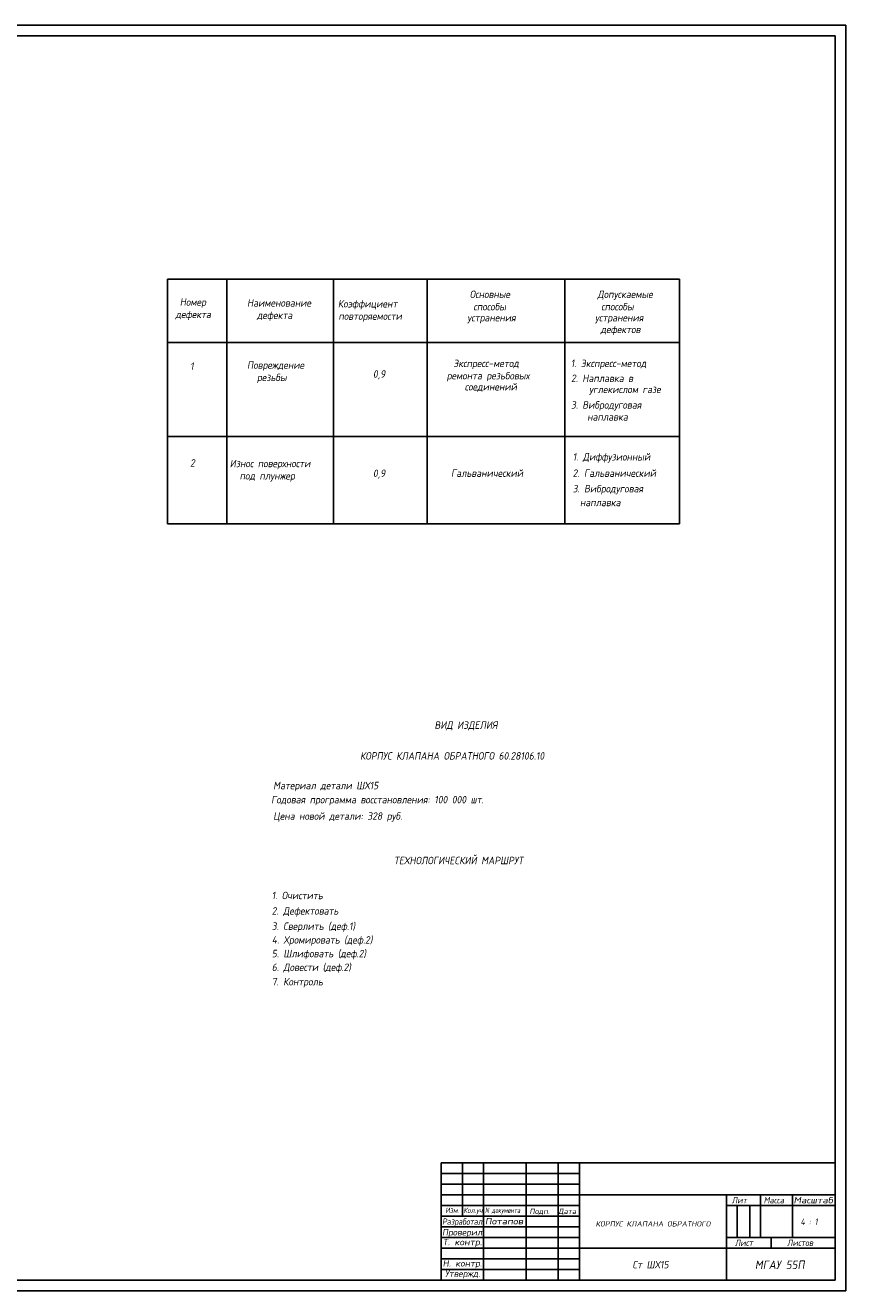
# Model space of a CAD drawing. Header units: millimetres. Extents: x 50 to 891, y 132 to 726.
# Tile 2 of 2: x 506 to 891, y 132 to 726. Entities that reach past the tile are written whole.
import ezdxf
from ezdxf.enums import TextEntityAlignment as Align

# ---------------------------------------------------------------- set-up
doc = ezdxf.new("R2010")
doc.units = ezdxf.units.MM
for name, color, linetype in [('РАЗМЕР', 2, 'Continuous'), ('ТЕКСТ', 4, 'Continuous'), ('ТОНКАЯ', 2, 'Continuous')]:
    doc.layers.add(name, color=color, linetype=linetype)
doc.styles.add('НАКЛОННЫЙ', font='romans.shx', dxfattribs={"width": 0.9, "oblique": 10})

msp = doc.modelspace()

# ---------------------------------------------------------------- linework, layer by layer
for p, q in [((572.39, 606.94), (572.39, 492.18)), ((572.39, 606.94), (812.81, 606.94)), ((600.21, 606.94), (600.21, 492.18)), ((650.21, 606.94), (650.21, 492.18)), ((694.26, 606.94), (694.26, 492.18)), ((758.89, 606.94), (758.89, 492.18)), ((812.81, 606.94), (812.81, 492.18)), ((812.81, 577.26), (572.39, 577.26)), ((812.81, 533.08), (572.39, 533.08)), ((812.81, 492.18), (572.39, 492.18))]:
    msp.add_line(p, q)
at = {"color": 4}
for p, q in [((700.79, 192.15), (885.79, 192.15)), ((700.79, 137.15), (700.79, 192.15)), ((720.79, 137.15), (720.79, 192.15)), ((740.79, 137.15), (740.79, 192.15)), ((755.79, 137.15), (755.79, 192.15)), ((765.79, 137.15), (765.79, 192.15)), ((885.79, 137.15), (885.79, 192.15)), ((765.79, 177.15), (885.79, 177.15)), ((834.79, 137.15), (834.79, 177.15)), ((850.79, 157.15), (850.79, 177.15)), ((865.79, 157.15), (865.79, 177.15)), ((834.79, 172.15), (885.79, 172.15)), ((839.79, 157.15), (839.79, 172.15)), ((845.79, 157.15), (845.79, 172.15)), ((834.79, 157.15), (885.79, 157.15)), ((855.79, 157.15), (855.79, 152.15)), ((765.79, 152.15), (885.79, 152.15)), ((885.79, 137.15), (700.79, 137.15))]:
    msp.add_line(p, q, dxfattribs=at)
at = {"layer": 'ТОНКАЯ', "color": 2}
for p, q in [((49.79, 726.15), (890.79, 726.15)), ((890.79, 726.15), (890.79, 132.15)), ((49.79, 132.15), (890.79, 132.15))]:
    msp.add_line(p, q, dxfattribs=at)
at = {"layer": 'ТОНКАЯ', "color": 4}
for p, q in [((69.79, 721.15), (885.79, 721.15)), ((885.79, 721.15), (885.79, 137.15)), ((69.79, 137.15), (885.79, 137.15))]:
    msp.add_line(p, q, dxfattribs=at)
at = {"layer": 'ТОНКАЯ'}
for p, q in [((710.79, 167.15), (710.79, 192.15)), ((700.79, 187.15), (765.79, 187.15)), ((700.79, 182.15), (765.79, 182.15)), ((700.79, 177.15), (765.79, 177.15)), ((700.79, 172.15), (765.79, 172.15)), ((700.79, 167.15), (765.79, 167.15)), ((700.79, 162.15), (765.79, 162.15)), ((700.79, 157.15), (765.79, 157.15)), ((700.79, 152.15), (765.79, 152.15)), ((700.79, 147.15), (765.79, 147.15)), ((700.79, 142.15), (765.79, 142.15))]:
    msp.add_line(p, q, dxfattribs=at)

# ---------------------------------------------------------------- texts
at = {"layer": 'РАЗМЕР', "color": 4, "style": 'НАКЛОННЫЙ', "oblique": 10}
for s, width, p, p2 in [('Разработал', 0.67969, (701.27, 163.07), (720.11, 163.07)), ('Проверил', 0.861829, (701.27, 158.07), (720.11, 158.07)), ('Потапов', 0.864406, (721.39, 163.24), (739.3, 163.24)), ('Т. контр.', 0.841148, (701.51, 153.48), (720.02, 153.48)), ('Н. контр.', 0.809605, (701.51, 143.48), (720.02, 143.48)), ('Утвержд.', 0.787371, (702.63, 138.66), (719.16, 138.66))]:
    msp.add_text(s, height=3, dxfattribs=dict(at, width=width)).set_placement(p, p2, align=Align.FIT)
at = {"layer": 'РАЗМЕР', "color": 4, "style": 'НАКЛОННЫЙ', "oblique": 10, "width": 0.9}
for s, height, p in [('КОРПУС КЛАПАНА ОБРАТНОГО', 2.5, (773.33, 162.28)), ('Ст ШХ15', 3.5, (790.68, 142.6))]:
    msp.add_text(s, height=height, dxfattribs=at).set_placement(p)
at = {"layer": 'ТЕКСТ', "style": 'НАКЛОННЫЙ', "oblique": 10, "width": 0.9}
for s, height, p in [('Лит', 3, (837.33, 173.15)), ('Масса', 3, (852.29, 173.15)), ('Подп.', 2.5, (742.29, 168.15)), ('Дата', 2.5, (755.79, 168.15)), ('Лист', 3, (838.79, 153.15)), ('Листов', 3, (863.29, 153.15)), ('МГАУ 55П', 4, (848.15, 142.31))]:
    msp.add_text(s, height=height, dxfattribs=at).set_placement(p)
at = {"layer": 'ТЕКСТ', "style": 'НАКЛОННЫЙ', "oblique": 10}
for s, height, width, p, p2 in [('Масштаб', 3, 0.840909, (866.29, 173.15), (884.79, 173.15)), ('Изм.', 2.5, 0.853125, (702.79, 168.65), (709.29, 168.65)), ('Кол.уч', 2.5, 0.763636, (711.29, 168.65), (720.29, 168.65)), ('N документа', 2.5, 0.638457, (721.44, 168.65), (737.94, 168.65))]:
    msp.add_text(s, height=height, dxfattribs=dict(at, width=width)).set_placement(p, p2, align=Align.FIT)
at = {"layer": 'ТОНКАЯ', "color": 4, "style": 'НАКЛОННЫЙ', "oblique": 10, "width": 0.9}
for s, p in [('Основные', (714.26, 598.14)), ('Допускаемые', (774.23, 598.14)), ('Номер', (578.09, 594.49)), ('Наименование', (609.67, 594.09)), ('Коэффициент', (652.32, 593.68)), ('способы', (716, 592.35)), ('способы', (775.97, 592.35)), ('дефекта', (576.07, 588.7)), ('дефекта', (614.31, 588.3)), ('повторяемости', (652.61, 587.89)), ('устранения', (713.1, 587.14)), ('устранения', (773.07, 587.14)), ('дефектов', (775.68, 581.64)), ('1', (582.96, 564.38)), ('Повреждение', (609.67, 564.9)), ('Экспресс-метод', (706.55, 565.72)), ('1. Экспресс-метод', (761.72, 565.72)), ('резьбы', (614.31, 559.11)), ('0,9', (668.83, 560.74)), ('ремонта резьбовых', (703.43, 559.93)), ('соединений', (711.88, 554.71)), ('2. Наплавка в ', (761.83, 558.71)), ('углекислом газе', (770.29, 553.5)), ('3. Вибродуговая ', (761.77, 546.2)), ('наплавка', (769.42, 540.59)), ('1. Диффузионный', (762.64, 521.83)), ('2', (582.96, 518.99)), ('Износ поверхности', (601.56, 518.7)), ('0,9', (668.83, 514.12)), (' Гальванический', (703.37, 514.18)), ('2. Гальванический', (762.59, 514.18)), ('под плунжер', (606.2, 512.91)), ('3. Вибродуговая', (762.59, 506.89)), ('   наплавка', (759.75, 500.4)), ('ВИД ИЗДЕЛИЯ', (697.7, 395.88)), ('КОРПУС КЛАПАНА ОБРАТНОГО 60.28106.10', (662.76, 381.45)), ('Материал детали ШХ15', (621.96, 367.54)), ('Годовая программа восстановления: 100 000 шт.', (620.99, 360.92)), ('Цена новой детали: 328 руб.', (621.96, 353.2)), ('ТЕХНОЛОГИЧЕСКИЙ МАРШРУТ', (678.68, 332.34)), ('1. Очистить', (621.29, 315.92)), ('2. Дефектовать', (621.29, 308.69)), ('3. Сверлить (деф.1)', (621.29, 301.51)), ('4. Хромировать (деф.2)', (621.29, 295.09)), ('5. Шлифовать (деф.2)', (621.29, 288.66)), ('6. Довести (деф.2)', (621.29, 282.24)), ('7. Контроль', (621.29, 275.44))]:
    msp.add_text(s, height=3.5, dxfattribs=at).set_placement(p)
at = {"layer": 'ТОНКАЯ', "color": 4, "ltscale": 2, "style": 'НАКЛОННЫЙ', "oblique": 10, "width": 0.9}
msp.add_text('4 : 1', height=3, dxfattribs=at).set_placement((869.6, 163.01))

doc.saveas('drawing.dxf')
